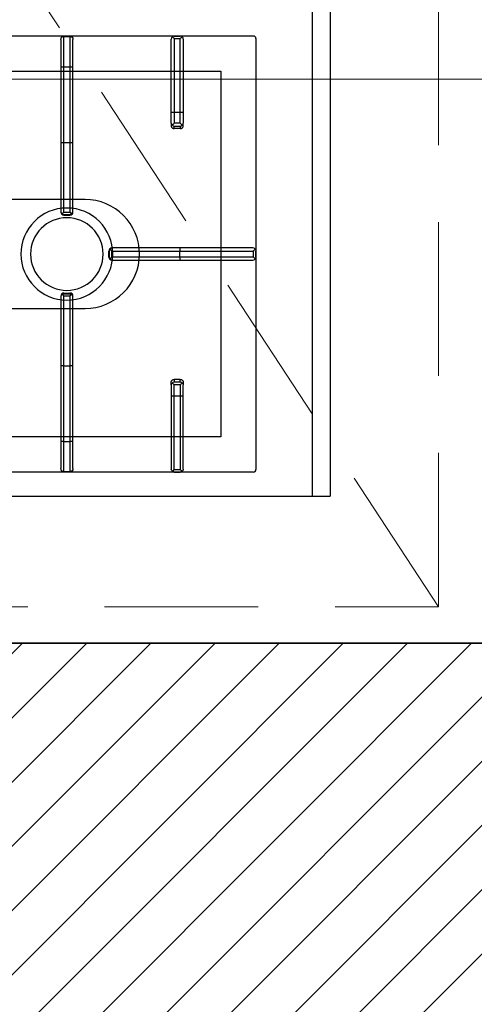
# Model space of a CAD drawing. Header units: millimetres. Extents: x -740 to 33545, y -26688 to 22494.
# Tile 91 of 256: x 9236 to 9273, y 10373 to 10454. Entities that reach past the tile are written whole.
import ezdxf

# ---------------------------------------------------------------- set-up
doc = ezdxf.new("R2010")
doc.units = ezdxf.units.MM
doc.header["$MEASUREMENT"] = 0
doc.linetypes.add('DASHED', pattern=[19.05, 12.7, -6.35])
doc.layers.get('Defpoints').update_dxf_attribs({"color": 252})
for name, color, linetype, lineweight in [('A_istniejące ściany', 252, 'Continuous', 35), ('A_wyposażenie', 252, 'Continuous', 9), ('l.wypełnien', 252, 'Continuous', 5), ('wymiarowanie', 252, 'Continuous', 9)]:
    doc.layers.add(name, color=color, linetype=linetype, lineweight=lineweight)
doc.layers.add('PQ_200_2D', color=252, linetype='Continuous')
doc.layers.add('PQ_204_2D', color=252, linetype='Continuous')
doc.styles.add('styl2', font='simplex.shx')
doc.dimstyles.new('Skala 1-50', dxfattribs={"dimtxt": 12, "dimasz": 5, "dimexe": 1, "dimexo": 1, "dimgap": 1.5, "dimtad": 1, "dimdec": 1, "dimrnd": 0.5, "dimtxsty": 'styl2', "dimblk": 'ARCHTICK', "dimcen": 5, "dimadec": 0, "dimazin": 0, "dimtfac": 1, "dimtdec": 1, "dimtmove": 1, "dimatfit": 3, "dimldrblk": 'ARCHTICK', "dimfxl": 0, "dimlwd": -1, "dimlwe": -1, "dimarcsym": 0})

# ---------------------------------------------------------------- blocks, each defined once
blk = doc.blocks.new('dfghbnj')
at = {"layer": 'PQ_200_2D', "color": 8}
for p, q in [((5968.38, -17005.72), (5968.38, -17660.72)), ((5968.38, -17660.72), (5968.38, -17720.72)), ((5168.38, -17720.72), (5968.38, -17720.72))]:
    blk.add_line(p, q, dxfattribs=at)
at = {"layer": 'PQ_204_2D', "color": 8}
for p, q in [((5588.38, -17657.22), (5588.38, -17091.22)), ((5948.38, -17657.22), (5948.38, -17091.22)), ((5588.69, -17500.47), (5588.69, -17505.47)), ((5613.69, -17500.47), (5588.69, -17500.47)), ((5591.19, -17497.97), (5613.69, -17497.97)), ((5613.69, -17497.97), (5613.69, -17500.47)), ((5613.69, -17497.97), (5676.14, -17497.97)), ((5613.69, -17500.47), (5613.69, -17505.47)), ((5676.19, -17500.47), (5613.69, -17500.47)), ((5676.14, -17497.97), (5733.27, -17497.97)), ((5676.19, -17500.47), (5676.19, -17505.47)), ((5733.83, -17500.47), (5676.19, -17500.47)), ((5733.27, -17497.97), (5733.69, -17497.97)), ((5733.83, -17500.47), (5733.83, -17505.47)), ((5735.64, -17499.87), (5735.64, -17506.06)), ((5735.74, -17500.47), (5735.74, -17505.47)), ((5736.19, -17500.47), (5735.74, -17500.47)), ((5736.19, -17500.47), (5736.19, -17505.47)), ((5800.56, -17500.47), (5800.56, -17505.47)), ((5801.01, -17500.47), (5800.56, -17500.47)), ((5801.01, -17500.47), (5801.01, -17505.47)), ((5801.11, -17499.87), (5801.11, -17506.06)), ((5802.92, -17500.47), (5802.92, -17505.47)), ((5860.56, -17500.47), (5802.92, -17500.47)), ((5803.06, -17497.97), (5803.48, -17497.97)), ((5803.48, -17497.97), (5860.62, -17497.97)), ((5860.56, -17500.47), (5860.56, -17505.47)), ((5923.06, -17500.47), (5860.56, -17500.47)), ((5860.62, -17497.97), (5923.06, -17497.97)), ((5923.06, -17500.47), (5923.06, -17497.97)), ((5923.06, -17497.97), (5945.56, -17497.97)), ((5923.06, -17500.47), (5923.06, -17505.47)), ((5948.06, -17500.47), (5923.06, -17500.47)), ((5948.06, -17500.47), (5948.06, -17505.47)), ((5588.69, -17505.47), (5613.69, -17505.47)), ((5613.69, -17507.97), (5591.19, -17507.97)), ((5613.69, -17505.47), (5676.19, -17505.47)), ((5613.69, -17505.47), (5613.69, -17507.97)), ((5676.14, -17507.97), (5613.69, -17507.97)), ((5733.27, -17507.97), (5676.14, -17507.97)), ((5676.19, -17505.47), (5733.83, -17505.47)), ((5733.69, -17507.97), (5733.27, -17507.97)), ((5735.74, -17505.47), (5736.19, -17505.47)), ((5800.56, -17505.47), (5801.01, -17505.47)), ((5802.92, -17505.47), (5860.56, -17505.47)), ((5803.48, -17507.97), (5803.06, -17507.97)), ((5860.62, -17507.97), (5803.48, -17507.97)), ((5860.56, -17505.47), (5923.06, -17505.47)), ((5923.06, -17507.97), (5860.62, -17507.97)), ((5923.06, -17507.97), (5923.06, -17505.47)), ((5923.06, -17505.47), (5948.06, -17505.47)), ((5945.56, -17507.97), (5923.06, -17507.97)), ((5763.38, -17540.57), (5763.38, -17540.15)), ((5763.38, -17596.46), (5763.38, -17540.57)), ((5765.88, -17537.65), (5765.88, -17538.1)), ((5770.88, -17537.65), (5765.88, -17537.65)), ((5770.88, -17538.1), (5765.88, -17538.1)), ((5765.88, -17540.01), (5765.88, -17596.4)), ((5770.88, -17540.01), (5765.88, -17540.01)), ((5770.88, -17538.1), (5770.88, -17537.65)), ((5770.88, -17596.4), (5770.88, -17540.01)), ((5773.38, -17540.15), (5773.38, -17540.57)), ((5773.38, -17540.57), (5773.38, -17596.46)), ((5588.38, -17591.72), (5588.38, -17596.72)), ((5588.38, -17591.72), (5588.38, -17596.72)), ((5590.37, -17591.72), (5590.37, -17596.72)), ((5590.37, -17591.72), (5651.19, -17591.72)), ((5651.14, -17589.22), (5590.85, -17589.22)), ((5660.28, -17589.22), (5651.14, -17589.22)), ((5651.19, -17591.72), (5651.19, -17596.72)), ((5651.19, -17591.72), (5660.39, -17591.72)), ((5660.28, -17589.22), (5662.42, -17589.22)), ((5660.39, -17596.72), (5660.39, -17591.72)), ((5664.85, -17591.72), (5662.75, -17591.72)), ((5662.75, -17591.72), (5662.75, -17596.72)), ((5664.85, -17596.72), (5664.85, -17591.72)), ((5871.9, -17596.72), (5871.9, -17591.72)), ((5871.9, -17591.72), (5874.01, -17591.72)), ((5874.01, -17591.72), (5874.01, -17596.72)), ((5876.47, -17589.22), (5874.34, -17589.22)), ((5885.56, -17591.72), (5876.36, -17591.72)), ((5876.36, -17596.72), (5876.36, -17591.72)), ((5876.47, -17589.22), (5885.62, -17589.22)), ((5885.56, -17591.72), (5885.56, -17596.72)), ((5946.38, -17591.72), (5885.56, -17591.72)), ((5885.62, -17589.22), (5945.9, -17589.22)), ((5946.38, -17591.72), (5946.38, -17596.72)), ((5948.38, -17591.72), (5948.38, -17596.72)), ((5948.38, -17591.72), (5948.38, -17596.72)), ((5651.19, -17596.72), (5590.37, -17596.72)), ((5590.85, -17599.22), (5651.14, -17599.22)), ((5651.14, -17599.22), (5660.28, -17599.22)), ((5660.39, -17596.72), (5651.19, -17596.72)), ((5662.42, -17599.22), (5660.28, -17599.22)), ((5662.75, -17596.72), (5664.85, -17596.72)), ((5763.38, -17656.74), (5763.38, -17596.46)), ((5765.88, -17596.4), (5765.88, -17657.22)), ((5770.88, -17596.4), (5765.88, -17596.4)), ((5770.88, -17657.22), (5770.88, -17596.4)), ((5773.38, -17596.46), (5773.38, -17656.74)), ((5874.01, -17596.72), (5871.9, -17596.72)), ((5874.34, -17599.22), (5876.47, -17599.22)), ((5876.36, -17596.72), (5885.56, -17596.72)), ((5885.62, -17599.22), (5876.47, -17599.22)), ((5885.56, -17596.72), (5946.38, -17596.72)), ((5945.9, -17599.22), (5885.62, -17599.22)), ((5770.88, -17657.22), (5765.88, -17657.22)), ((5590.37, -17659.22), (5946.38, -17659.22)), ((5770.88, -17659.22), (5765.88, -17659.22)), ((5770.88, -17659.22), (5765.88, -17659.22)), ((5168.38, -17705.72), (5968.38, -17705.72))]:
    blk.add_line(p, q, dxfattribs=at)
blk.add_lwpolyline([(5919.4, -17118.2), (5617.36, -17118.2), (5617.36, -17630.24), (5919.4, -17630.24)], close=True, dxfattribs=at)
blk.add_lwpolyline([(5813.38, -17389.22), (5813.38, -17517.97, -1), (5723.38, -17517.97), (5723.38, -17389.22)], format="xyb", dxfattribs=at)
for radius in [38, 30]:
    blk.add_circle((5768.38, -17502.97), radius, dxfattribs=at)
for centre, start, end in [((5591.19, -17500.47), 90, 180), ((5945.56, -17500.47), 0, 90), ((5591.19, -17505.47), 180, 270), ((5945.56, -17505.47), 270, 0)]:
    blk.add_arc(centre, 2.5, start, end, dxfattribs=at)
at = {"layer": 'PQ_204_2D', "color": 8, "extrusion": (0, 0, -1)}
for centre, major_axis, ratio, start_param, end_param in [((5676.14, -17500.47), (0, 2.5), 0.02182, 0, 1.570796), ((5733.27, -17500.47), (0, 2.5), 0.951091, 0, 0.914364), ((5733.69, -17500.47), (-2.5, 0), 0.99863, 1.570796, 3.141593), ((5732.27, -17500.47), (-3.47, 0), 0.720185, 2.903047, 3.141593), ((5803.06, -17500.47), (2.5, 0), 0.99863, 3.141593, 4.712389), ((5804.48, -17500.47), (3.47, 0), 0.720185, 3.141593, 3.380139), ((5803.48, -17500.47), (0, 2.5), 0.951091, -0.914364, 0), ((5860.62, -17500.47), (0, 2.5), 0.02182, 4.712389, 6.283185), ((5676.14, -17505.47), (0, 2.5), 0.02182, 1.570796, 3.141593), ((5733.27, -17505.47), (0, 2.5), 0.951091, 2.227228, 3.141593), ((5733.69, -17505.47), (2.5, 0), 0.99863, 0, 1.570796), ((5732.27, -17505.47), (3.47, 0), 0.720185, 0, 0.238546), ((5803.06, -17505.47), (-2.5, 0), 0.99863, 4.712389, 6.283185), ((5804.48, -17505.47), (-3.47, 0), 0.720185, -0.238546, 0), ((5803.48, -17505.47), (0, 2.5), 0.951091, 3.141593, 4.055957), ((5860.62, -17505.47), (0, 2.5), 0.02182, 3.141593, 4.712389), ((5765.88, -17540.15), (0, 2.5), 0.99863, -1.570796, 0), ((5765.88, -17540.57), (2.5, 0), 0.951091, 3.141593, 4.055957), ((5770.88, -17540.15), (0, 2.5), 0.99863, 0, 1.570796), ((5770.88, -17540.57), (2.5, 0), 0.951091, -0.914364, 0), ((5590.85, -17591.72), (0, 2.5), 0.948965, -0.895145, 0), ((5651.14, -17591.72), (0, 2.5), 0.02182, 0, 1.570796), ((5660.28, -17591.72), (0, 2.5), 0.84544, 0, 0.894481), ((5660.28, -17591.72), (2.5, 2.5), 0.02182, 0.872665, 1.54898), ((5660.28, -17591.72), (-1.92, 1.92), 0.8391, 1.592613, 2.268928), ((5590.85, -17596.72), (0, 2.5), 0.948965, 3.141593, 4.036737), ((5651.14, -17596.72), (0, 2.5), 0.02182, 1.570796, 3.141593), ((5660.28, -17596.72), (0, 2.5), 0.84544, 2.247111, 3.141593), ((5660.28, -17596.72), (-2.5, 2.5), 0.02182, 1.592613, 2.268928), ((5660.28, -17596.72), (1.92, 1.92), 0.8391, 0.872665, 1.54898), ((5765.88, -17596.46), (-2.5, 0), 0.02182, 0, 1.570796), ((5770.88, -17596.46), (-2.5, 0), 0.02182, 1.570796, 3.141593), ((5590.38, -17657.21), (1.42, 1.42), 0.997265, 2.357564, 3.925621), ((5765.88, -17656.74), (-2.5, 0), 0.948965, -0.895145, 0), ((5770.88, -17656.74), (-2.5, 0), 0.948965, 3.141593, 4.036737), ((5946.37, -17657.21), (-1.42, 1.42), 0.997265, 2.357564, 3.925621)]:
    blk.add_ellipse(centre, major_axis=major_axis, ratio=ratio, start_param=start_param, end_param=end_param, dxfattribs=at)
at = {"layer": 'PQ_204_2D', "color": 8}
for centre, major_axis, ratio, start_param, end_param in [((5876.47, -17591.72), (1.92, 1.92), 0.8391, 1.592613, 2.268928), ((5876.47, -17591.72), (0, 2.5), 0.84544, 0, 0.894481), ((5876.47, -17591.72), (-2.5, 2.5), 0.02182, 0.872665, 1.54898), ((5885.62, -17591.72), (0, 2.5), 0.02182, 0, 1.570796), ((5945.9, -17591.72), (0, 2.5), 0.948965, -0.895145, 0), ((5876.47, -17596.72), (-1.92, 1.92), 0.8391, 0.872665, 1.54898), ((5876.47, -17596.72), (2.5, 2.5), 0.02182, 1.592613, 2.268928), ((5876.47, -17596.72), (0, 2.5), 0.84544, 2.247111, 3.141593), ((5885.62, -17596.72), (0, 2.5), 0.02182, 1.570796, 3.141593), ((5945.9, -17596.72), (0, 2.5), 0.948965, 3.141593, 4.036737)]:
    blk.add_ellipse(centre, major_axis=major_axis, ratio=ratio, start_param=start_param, end_param=end_param, dxfattribs=at)
for points, knots in [([(5735.15, -17498.94), (5735.06, -17499.05), (5734.97, -17499.16), (5734.79, -17499.37), (5734.7, -17499.48), (5734.5, -17499.7), (5734.41, -17499.81), (5734.22, -17500.02), (5734.13, -17500.13), (5734.01, -17500.27), (5733.97, -17500.31), (5733.91, -17500.37), (5733.9, -17500.39), (5733.87, -17500.42), (5733.86, -17500.43), (5733.85, -17500.44), (5733.85, -17500.45), (5733.84, -17500.45), (5733.84, -17500.46), (5733.84, -17500.46), (5733.84, -17500.46), (5733.83, -17500.46), (5733.83, -17500.46), (5733.83, -17500.46), (5733.83, -17500.46), (5733.83, -17500.46), (5733.83, -17500.46), (5733.83, -17500.47)], [5.918781, 5.918781, 5.918781, 5.918781, 6.382244, 6.382244, 6.833826, 6.833826, 7.285407, 7.285407, 7.736989, 7.736989, 7.96278, 7.96278, 8.075675, 8.075675, 8.132123, 8.132123, 8.160346, 8.160346, 8.174458, 8.174458, 8.181514, 8.181514, 8.185042, 8.185042, 8.186806, 8.186806, 8.18857, 8.18857, 8.18857, 8.18857]), ([(5735.64, -17499.87), (5735.61, -17499.77), (5735.58, -17499.67), (5735.44, -17499.35), (5735.31, -17499.13), (5735.15, -17498.94)], [0.764042, 0.764042, 0.764042, 0.764042, 1.153889, 1.153889, 2.012527, 2.012527, 2.012527, 2.012527]), ([(5801.6, -17498.94), (5801.44, -17499.13), (5801.31, -17499.35), (5801.18, -17499.67), (5801.14, -17499.77), (5801.11, -17499.87)], [11.917214, 11.917214, 11.917214, 11.917214, 12.775852, 12.775852, 13.165698, 13.165698, 13.165698, 13.165698]), ([(5802.92, -17500.47), (5802.92, -17500.46), (5802.92, -17500.46), (5802.92, -17500.46), (5802.92, -17500.46), (5802.92, -17500.46), (5802.92, -17500.46), (5802.92, -17500.46), (5802.92, -17500.46), (5802.91, -17500.46), (5802.91, -17500.45), (5802.91, -17500.45), (5802.9, -17500.44), (5802.89, -17500.43), (5802.88, -17500.42), (5802.86, -17500.39), (5802.84, -17500.37), (5802.78, -17500.31), (5802.74, -17500.27), (5802.62, -17500.13), (5802.53, -17500.02), (5802.34, -17499.81), (5802.25, -17499.7), (5802.06, -17499.48), (5801.96, -17499.37), (5801.78, -17499.16), (5801.69, -17499.05), (5801.6, -17498.94)], [8.18857, 8.18857, 8.18857, 8.18857, 8.190334, 8.190334, 8.192098, 8.192098, 8.195626, 8.195626, 8.202682, 8.202682, 8.216794, 8.216794, 8.245018, 8.245018, 8.301466, 8.301466, 8.414361, 8.414361, 8.640152, 8.640152, 9.091733, 9.091733, 9.543315, 9.543315, 9.994896, 9.994896, 10.458359, 10.458359, 10.458359, 10.458359]), ([(5733.83, -17505.47), (5733.83, -17505.47), (5733.83, -17505.47), (5733.83, -17505.47), (5733.83, -17505.47), (5733.83, -17505.47), (5733.83, -17505.47), (5733.84, -17505.47), (5733.84, -17505.47), (5733.84, -17505.48), (5733.84, -17505.48), (5733.85, -17505.48), (5733.85, -17505.49), (5733.86, -17505.5), (5733.87, -17505.51), (5733.9, -17505.54), (5733.91, -17505.56), (5733.97, -17505.62), (5734.01, -17505.67), (5734.13, -17505.8), (5734.22, -17505.91), (5734.41, -17506.12), (5734.5, -17506.23), (5734.7, -17506.45), (5734.79, -17506.56), (5734.97, -17506.77), (5735.06, -17506.88), (5735.15, -17506.99)], [8.188054, 8.188054, 8.188054, 8.188054, 8.189818, 8.189818, 8.191582, 8.191582, 8.19511, 8.19511, 8.202166, 8.202166, 8.216278, 8.216278, 8.244501, 8.244501, 8.300949, 8.300949, 8.413844, 8.413844, 8.639635, 8.639635, 9.091217, 9.091217, 9.542798, 9.542798, 9.99438, 9.99438, 10.457843, 10.457843, 10.457843, 10.457843]), ([(5735.15, -17506.99), (5735.31, -17506.8), (5735.44, -17506.58), (5735.58, -17506.26), (5735.61, -17506.16), (5735.64, -17506.06)], [11.917214, 11.917214, 11.917214, 11.917214, 12.775852, 12.775852, 13.165698, 13.165698, 13.165698, 13.165698]), ([(5801.11, -17506.06), (5801.14, -17506.16), (5801.18, -17506.26), (5801.31, -17506.58), (5801.44, -17506.8), (5801.6, -17506.99)], [0.764042, 0.764042, 0.764042, 0.764042, 1.153889, 1.153889, 2.012527, 2.012527, 2.012527, 2.012527]), ([(5801.6, -17506.99), (5801.69, -17506.88), (5801.78, -17506.77), (5801.96, -17506.56), (5802.06, -17506.45), (5802.25, -17506.23), (5802.34, -17506.12), (5802.53, -17505.91), (5802.62, -17505.8), (5802.74, -17505.67), (5802.78, -17505.62), (5802.84, -17505.56), (5802.86, -17505.54), (5802.88, -17505.51), (5802.89, -17505.5), (5802.9, -17505.49), (5802.91, -17505.48), (5802.91, -17505.48), (5802.91, -17505.48), (5802.92, -17505.47), (5802.92, -17505.47), (5802.92, -17505.47), (5802.92, -17505.47), (5802.92, -17505.47), (5802.92, -17505.47), (5802.92, -17505.47), (5802.92, -17505.47), (5802.92, -17505.47)], [5.918265, 5.918265, 5.918265, 5.918265, 6.381728, 6.381728, 6.833309, 6.833309, 7.284891, 7.284891, 7.736472, 7.736472, 7.962263, 7.962263, 8.075158, 8.075158, 8.131606, 8.131606, 8.15983, 8.15983, 8.173942, 8.173942, 8.180998, 8.180998, 8.184526, 8.184526, 8.18629, 8.18629, 8.188054, 8.188054, 8.188054, 8.188054]), ([(5765.88, -17538.1), (5765.73, -17538.11), (5765.58, -17538.13), (5765.28, -17538.2), (5765.13, -17538.24), (5764.76, -17538.4), (5764.54, -17538.53), (5764.35, -17538.69)], [0, 0, 0, 0, 0.576945, 0.576945, 1.153889, 1.153889, 2.012527, 2.012527, 2.012527, 2.012527]), ([(5764.35, -17538.69), (5764.46, -17538.78), (5764.57, -17538.87), (5764.78, -17539.05), (5764.89, -17539.15), (5765.11, -17539.34), (5765.22, -17539.43), (5765.43, -17539.62), (5765.54, -17539.71), (5765.68, -17539.83), (5765.72, -17539.87), (5765.78, -17539.93), (5765.8, -17539.95), (5765.83, -17539.97), (5765.84, -17539.98), (5765.85, -17539.99), (5765.86, -17539.99), (5765.86, -17540), (5765.87, -17540), (5765.87, -17540), (5765.87, -17540.01), (5765.87, -17540.01), (5765.87, -17540.01), (5765.87, -17540.01), (5765.87, -17540.01), (5765.87, -17540.01), (5765.88, -17540.01), (5765.88, -17540.01)], [5.917739, 5.917739, 5.917739, 5.917739, 6.381174, 6.381174, 6.832619, 6.832619, 7.284064, 7.284064, 7.735508, 7.735508, 7.961231, 7.961231, 8.074092, 8.074092, 8.130523, 8.130523, 8.158738, 8.158738, 8.172846, 8.172846, 8.179899, 8.179899, 8.183426, 8.183426, 8.18519, 8.18519, 8.186953, 8.186953, 8.186953, 8.186953]), ([(5772.4, -17538.69), (5772.21, -17538.53), (5771.99, -17538.4), (5771.62, -17538.24), (5771.47, -17538.2), (5771.17, -17538.13), (5771.02, -17538.11), (5770.88, -17538.1)], [11.914788, 11.914788, 11.914788, 11.914788, 12.773425, 12.773425, 13.35037, 13.35037, 13.927314, 13.927314, 13.927314, 13.927314]), ([(5770.88, -17540.01), (5770.88, -17540.01), (5770.88, -17540.01), (5770.88, -17540.01), (5770.88, -17540.01), (5770.88, -17540.01), (5770.88, -17540.01), (5770.88, -17540.01), (5770.88, -17540), (5770.89, -17540), (5770.89, -17540), (5770.89, -17539.99), (5770.9, -17539.99), (5770.91, -17539.98), (5770.92, -17539.97), (5770.95, -17539.95), (5770.97, -17539.93), (5771.03, -17539.87), (5771.08, -17539.83), (5771.21, -17539.71), (5771.32, -17539.62), (5771.53, -17539.43), (5771.64, -17539.34), (5771.86, -17539.15), (5771.97, -17539.05), (5772.18, -17538.87), (5772.29, -17538.78), (5772.4, -17538.69)], [8.18747, 8.18747, 8.18747, 8.18747, 8.189233, 8.189233, 8.190997, 8.190997, 8.194524, 8.194524, 8.201577, 8.201577, 8.215685, 8.215685, 8.2439, 8.2439, 8.300331, 8.300331, 8.413192, 8.413192, 8.638915, 8.638915, 9.09036, 9.09036, 9.541804, 9.541804, 9.993249, 9.993249, 10.456684, 10.456684, 10.456684, 10.456684]), ([(5588.38, -17591.72), (5588.38, -17591.57), (5588.4, -17591.42), (5588.47, -17591.12), (5588.52, -17590.97), (5588.68, -17590.58), (5588.82, -17590.36), (5589, -17590.15)], [0, 0, 0, 0, 0.576945, 0.576945, 1.153889, 1.153889, 2.068716, 2.068716, 2.068716, 2.068716]), ([(5589, -17590.15), (5589.17, -17590.36), (5589.37, -17590.58), (5589.71, -17590.97), (5589.84, -17591.12), (5590.11, -17591.42), (5590.25, -17591.57), (5590.37, -17591.72)], [11.858599, 11.858599, 11.858599, 11.858599, 12.773425, 12.773425, 13.35037, 13.35037, 13.927314, 13.927314, 13.927314, 13.927314]), ([(5662.42, -17589.22), (5662.57, -17589.22), (5662.73, -17589.23), (5663.04, -17589.29), (5663.2, -17589.34), (5663.5, -17589.47), (5663.64, -17589.55), (5663.91, -17589.73), (5664.03, -17589.84), (5664.25, -17590.06), (5664.35, -17590.18), (5664.53, -17590.46), (5664.6, -17590.6), (5664.73, -17590.91), (5664.77, -17591.07), (5664.84, -17591.4), (5664.85, -17591.56), (5664.85, -17591.72)], [3.776921, 3.776921, 3.776921, 3.776921, 4.248957, 4.248957, 4.720993, 4.720993, 5.193029, 5.193029, 5.665065, 5.665065, 6.135831, 6.135831, 6.606596, 6.606596, 7.077361, 7.077361, 7.548126, 7.548126, 7.548126, 7.548126]), ([(5874.34, -17589.22), (5874.18, -17589.22), (5874.03, -17589.23), (5873.71, -17589.29), (5873.56, -17589.34), (5873.26, -17589.47), (5873.11, -17589.55), (5872.85, -17589.73), (5872.72, -17589.84), (5872.51, -17590.06), (5872.41, -17590.18), (5872.23, -17590.46), (5872.15, -17590.6), (5872.02, -17590.91), (5871.98, -17591.07), (5871.92, -17591.4), (5871.9, -17591.56), (5871.9, -17591.72)], [3.776921, 3.776921, 3.776921, 3.776921, 4.248957, 4.248957, 4.720993, 4.720993, 5.193029, 5.193029, 5.665065, 5.665065, 6.135831, 6.135831, 6.606596, 6.606596, 7.077361, 7.077361, 7.548126, 7.548126, 7.548126, 7.548126]), ([(5947.76, -17590.15), (5947.58, -17590.36), (5947.38, -17590.58), (5947.04, -17590.97), (5946.91, -17591.12), (5946.64, -17591.42), (5946.51, -17591.57), (5946.38, -17591.72)], [11.858599, 11.858599, 11.858599, 11.858599, 12.773425, 12.773425, 13.35037, 13.35037, 13.927314, 13.927314, 13.927314, 13.927314]), ([(5948.38, -17591.72), (5948.37, -17591.57), (5948.35, -17591.42), (5948.28, -17591.12), (5948.23, -17590.97), (5948.07, -17590.58), (5947.93, -17590.36), (5947.76, -17590.15)], [0, 0, 0, 0, 0.576945, 0.576945, 1.153889, 1.153889, 2.068716, 2.068716, 2.068716, 2.068716]), ([(5589, -17598.28), (5588.82, -17598.08), (5588.68, -17597.85), (5588.52, -17597.46), (5588.47, -17597.31), (5588.4, -17597.01), (5588.38, -17596.86), (5588.38, -17596.72)], [11.858599, 11.858599, 11.858599, 11.858599, 12.773425, 12.773425, 13.35037, 13.35037, 13.927314, 13.927314, 13.927314, 13.927314]), ([(5590.37, -17596.72), (5590.25, -17596.86), (5590.11, -17597.01), (5589.84, -17597.31), (5589.71, -17597.46), (5589.37, -17597.85), (5589.17, -17598.08), (5589, -17598.28)], [0, 0, 0, 0, 0.576945, 0.576945, 1.153889, 1.153889, 2.068716, 2.068716, 2.068716, 2.068716]), ([(5664.85, -17596.72), (5664.85, -17596.87), (5664.84, -17597.03), (5664.77, -17597.36), (5664.73, -17597.52), (5664.6, -17597.83), (5664.53, -17597.97), (5664.35, -17598.25), (5664.25, -17598.37), (5664.03, -17598.59), (5663.91, -17598.7), (5663.64, -17598.88), (5663.5, -17598.96), (5663.2, -17599.09), (5663.04, -17599.14), (5662.73, -17599.2), (5662.57, -17599.22), (5662.42, -17599.22)], [15.096253, 15.096253, 15.096253, 15.096253, 15.567018, 15.567018, 16.037783, 16.037783, 16.508548, 16.508548, 16.979314, 16.979314, 17.45135, 17.45135, 17.923386, 17.923386, 18.395422, 18.395422, 18.867458, 18.867458, 18.867458, 18.867458]), ([(5871.9, -17596.72), (5871.9, -17596.87), (5871.92, -17597.03), (5871.98, -17597.36), (5872.02, -17597.52), (5872.15, -17597.83), (5872.23, -17597.97), (5872.41, -17598.25), (5872.51, -17598.37), (5872.72, -17598.59), (5872.85, -17598.7), (5873.11, -17598.88), (5873.26, -17598.96), (5873.56, -17599.09), (5873.71, -17599.14), (5874.03, -17599.2), (5874.18, -17599.22), (5874.34, -17599.22)], [15.096253, 15.096253, 15.096253, 15.096253, 15.567018, 15.567018, 16.037783, 16.037783, 16.508548, 16.508548, 16.979314, 16.979314, 17.45135, 17.45135, 17.923386, 17.923386, 18.395422, 18.395422, 18.867458, 18.867458, 18.867458, 18.867458]), ([(5946.38, -17596.72), (5946.51, -17596.86), (5946.64, -17597.01), (5946.91, -17597.31), (5947.04, -17597.46), (5947.38, -17597.85), (5947.58, -17598.08), (5947.76, -17598.28)], [0, 0, 0, 0, 0.576945, 0.576945, 1.153889, 1.153889, 2.068716, 2.068716, 2.068716, 2.068716]), ([(5947.76, -17598.28), (5947.93, -17598.08), (5948.07, -17597.85), (5948.23, -17597.46), (5948.28, -17597.31), (5948.35, -17597.01), (5948.37, -17596.86), (5948.38, -17596.72)], [11.858599, 11.858599, 11.858599, 11.858599, 12.773425, 12.773425, 13.35037, 13.35037, 13.927314, 13.927314, 13.927314, 13.927314]), ([(5765.88, -17657.22), (5765.73, -17657.35), (5765.58, -17657.48), (5765.28, -17657.75), (5765.13, -17657.88), (5764.74, -17658.22), (5764.52, -17658.42), (5764.31, -17658.6)], [0, 0, 0, 0, 0.576945, 0.576945, 1.153889, 1.153889, 2.068716, 2.068716, 2.068716, 2.068716]), ([(5772.44, -17658.6), (5772.24, -17658.42), (5772.01, -17658.22), (5771.62, -17657.88), (5771.47, -17657.75), (5771.17, -17657.48), (5771.02, -17657.35), (5770.88, -17657.22)], [11.858599, 11.858599, 11.858599, 11.858599, 12.773425, 12.773425, 13.35037, 13.35037, 13.927314, 13.927314, 13.927314, 13.927314]), ([(5764.31, -17658.6), (5764.52, -17658.77), (5764.74, -17658.91), (5765.13, -17659.07), (5765.28, -17659.12), (5765.58, -17659.19), (5765.73, -17659.21), (5765.88, -17659.22)], [11.858599, 11.858599, 11.858599, 11.858599, 12.773425, 12.773425, 13.35037, 13.35037, 13.927314, 13.927314, 13.927314, 13.927314]), ([(5770.88, -17659.22), (5771.02, -17659.21), (5771.17, -17659.19), (5771.47, -17659.12), (5771.62, -17659.07), (5772.01, -17658.91), (5772.24, -17658.77), (5772.44, -17658.6)], [0, 0, 0, 0, 0.576945, 0.576945, 1.153889, 1.153889, 2.068716, 2.068716, 2.068716, 2.068716])]:
    blk.add_open_spline(points, degree=3, knots=knots, dxfattribs=at)
blk = doc.blocks.new('_ArchTick')
at = {"color": 0, "linetype": 'ByBlock', "const_width": 0.15}
blk.add_lwpolyline([(-0.5, -0.5), (0.5, 0.5)], dxfattribs=at)
blk = doc.blocks.new('*D2199')
at = {"layer": 'Defpoints', "color": 0}
for p in [(8932.185, 10460.603), (9368.185, 10460.603), (9368.185, 10449.072)]:
    blk.add_point(p, dxfattribs=at)
at = {"layer": 'wymiarowanie', "color": 0}
for p, q in [((8932.185, 10454.072), (8932.185, 10448.072)), ((9368.185, 10454.072), (9368.185, 10448.072)), ((8932.185, 10449.072), (9368.185, 10449.072))]:
    blk.add_line(p, q, dxfattribs=at)
at = {"layer": 'wymiarowanie', "color": 0, "xscale": 5, "yscale": 5, "zscale": 5, "rotation": 180}
blk.add_blockref('_ArchTick', (8932.185, 10449.072), dxfattribs=at)
at = {"layer": 'wymiarowanie', "color": 0, "xscale": 5, "yscale": 5, "zscale": 5}
blk.add_blockref('_ArchTick', (9368.185, 10449.072), dxfattribs=at)
at = {"layer": 'wymiarowanie', "color": 0, "insert": (9150.185, 10456.872), "char_height": 12, "attachment_point": 5, "style": 'styl2'}
blk.add_mtext('436', dxfattribs=at)

msp = doc.modelspace()

# ---------------------------------------------------------------- hatches: boundary and pattern name
at = {"layer": 'l.wypełnien'}
h = msp.add_hatch(dxfattribs=at)
h.set_pattern_fill('ANSI31', color=256, scale=30, style=0)
h.paths.add_polyline_path([(8887.185, 10284.836), (8887.185, 10539.796), (8932.185, 10539.796), (8932.185, 10402.523), (9059.57, 10402.523), (9368.185, 10402.523), (9394.225, 10402.523), (9416.719, 10402.523), (9416.719, 10359.343), (9405.312, 10359.343), (9376.249, 10359.343), (8932.185, 10359.343), (8932.185, 10284.836)])
h.paths.add_polyline_path([(9871.185, 10801.99), (9871.185, 10791.99), (9878.225, 10791.99), (9890.225, 10791.99), (10052.225, 10791.99), (10052.225, 10564.523), (10066.225, 10564.523), (10066.225, 10705.995), (10066.225, 10711.926), (10066.225, 10711.985), (10066.225, 10728.735), (10066.225, 10765.235), (10066.225, 10775.995), (10066.225, 10781.926), (10066.225, 10781.985), (10066.225, 10781.926), (10066.225, 10775.995), (10066.222, 10775.995), (10066.225, 10781.926), (10066.225, 10781.985), (10066.225, 10791.99), (10125.492, 10791.99), (10125.492, 10808.076), (10125.492, 10819.93), (10125.492, 10834.323), (10058.805, 10834.323), (9924.185, 10834.323), (9924.185, 10862.323), (9879.185, 10862.323), (9879.185, 10834.323), (9871.185, 10834.323), (9871.185, 10801.99)])
h.paths.add_polyline_path([(9570.472, 10794.523), (9731.225, 10794.523), (9731.225, 10731.523), (9748.225, 10731.523), (9748.225, 10793.99), (9768.185, 10793.99), (9768.185, 10801.99), (9781.185, 10801.99), (9781.185, 10834.323), (9769.779, 10834.323), (9645.185, 10834.323), (9645.185, 10833.523), (9604.185, 10833.523), (9570.472, 10833.523)])
h.paths.add_polyline_path([(9394.225, 10794.523), (9428.472, 10794.523), (9428.472, 10833.523), (9388.185, 10833.523), (9388.185, 10794.523), (9394.225, 10794.523)])
h.paths.add_polyline_path([(9428.472, 10794.523), (9428.472, 10833.523), (9448.472, 10833.523), (9448.472, 10794.523)])
h.paths.add_polyline_path([(9550.472, 10794.523), (9570.472, 10794.523), (9570.472, 10833.523), (9550.472, 10833.523)])
h.paths.add_polyline_path([(9368.185, 10794.523), (9388.185, 10794.523), (9388.185, 10833.523), (9368.185, 10833.523)])
h.paths.add_polyline_path([(9604.185, 10833.523), (9604.185, 10849.323), (9645.185, 10849.323), (9645.185, 10833.523)])
h.paths.add_polyline_path([(9368.185, 10422.523), (9368.185, 10402.523), (9394.225, 10402.523), (9394.225, 10422.523)])
h.paths.add_polyline_path([(9368.185, 10774.523), (9394.225, 10774.523), (9394.225, 10794.523), (9368.185, 10794.523)])

# ---------------------------------------------------------------- linework, layer by layer
at = {"layer": 'A_istniejące ściany'}
msp.add_lwpolyline([(9368.185, 10402.523), (9059.57, 10402.523), (8932.185, 10402.523)], dxfattribs=at)
at = {"layer": 'A_wyposażenie', "linetype": 'DASHED'}
msp.add_line((9270.185, 10405.523), (9090.185, 10680.023), dxfattribs=at)
msp.add_lwpolyline([(9090.185, 10405.523), (9270.185, 10405.523), (9270.211, 10680.023), (9090.185, 10680.023)], close=True, dxfattribs=at)

# ---------------------------------------------------------------- block references
at = {"layer": 'A_wyposażenie', "xscale": -0.09999999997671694, "yscale": 0.09999999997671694, "zscale": 0.1, "rotation": 90}
msp.add_blockref('dfghbnj', (7489.164, 11011.478), dxfattribs=at)

# ---------------------------------------------------------------- dimensions: what is measured, and where the dimension line sits
at = {"layer": 'wymiarowanie'}
dim = msp.add_linear_dim(base=(9368.185, 10449.072), p1=(8932.185, 10460.603), p2=(9368.185, 10460.603), dimstyle='Skala 1-50', dxfattribs=at)
dim.commit()
dim.dimension.update_dxf_attribs({"geometry": '*D2199', "text_midpoint": (9150.185, 10456.872)})

doc.saveas('drawing.dxf')
